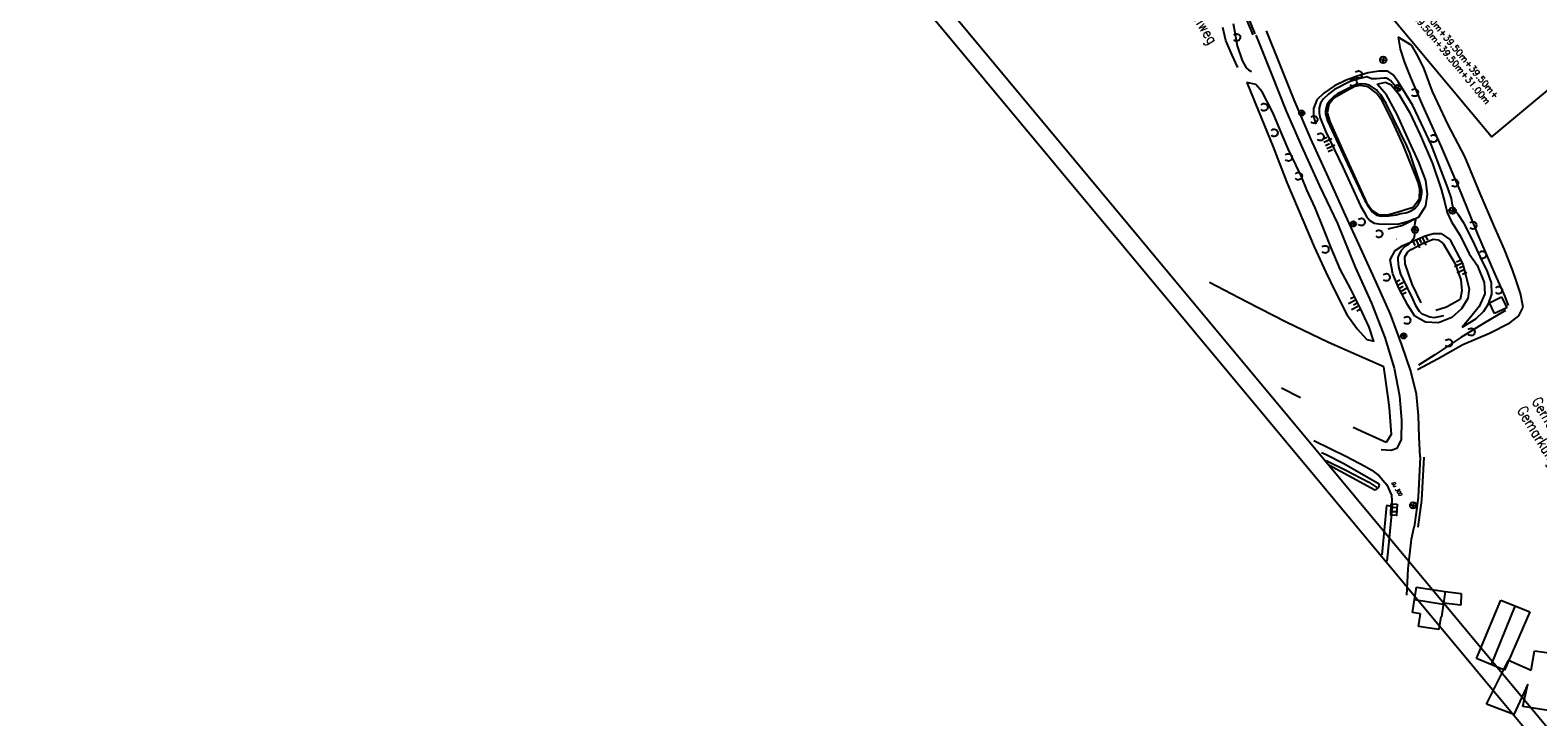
# Model space of a CAD drawing. Extents: x 448150 to 449332, y 437108 to 438384.
# Tile 1 of 159: x 448150 to 448571, y 437481 to 437673. Entities that reach past the tile are written whole.
import ezdxf

# ---------------------------------------------------------------- set-up
doc = ezdxf.new("R2010")
doc.units = 0
doc.header["$LTSCALE"] = 2
doc.header["$MEASUREMENT"] = 0
doc.linetypes.add('AUSGEZOGEN', pattern=[0])
doc.layers.get('0').update_dxf_attribs({"linetype": 'AUSGEZOGEN'})
for name, color, linetype in [('BW-SCHRIFT', 250, 'AUSGEZOGEN'), ('DB-Andere_Planer', 15, 'CONTINUOUS'), ('DB-Bestand', 8, 'CONTINUOUS'), ('DB-LS-Waende', 15, 'CONTINUOUS'), ('DB-Wege', 15, 'CONTINUOUS'), ('Planeinteilung', 250, 'CONTINUOUS'), ('RAHMEN', 7, 'AUSGEZOGEN')]:
    doc.layers.add(name, color=color, linetype=linetype)
doc.styles.add('ROMANS', font='romans.shx', dxfattribs={"width": 0.8})

# ---------------------------------------------------------------- blocks, each defined once
blk = doc.blocks.new('PRIM_AC1_52')
at = {"layer": 'DB-Bestand', "color": 253, "linetype": 'Continuous'}
for points in [[(413.3, 288.98), (413.47, 291.44)], [(415.19, 288.85), (415.36, 291.31)], [(412.3, 289.05), (412.39, 290.36)], [(414.24, 288.91), (414.33, 290.23)], [(416.13, 288.79), (416.22, 290.1)]]:
    blk.add_lwpolyline(points, dxfattribs=at)
blk = doc.blocks.new('PRIM_AC1_53')
at = {"layer": 'DB-Bestand', "color": 253, "linetype": 'Continuous'}
for points in [[(416.55, 307.83), (416.41, 306.52)], [(417.49, 307.73), (417.23, 305.28)], [(418.43, 307.62), (418.29, 306.31)], [(419.38, 307.52), (419.11, 305.07)], [(420.37, 307.41), (420.22, 306.1)]]:
    blk.add_lwpolyline(points, dxfattribs=at)
blk = doc.blocks.new('PRIM_AC1_54')
at = {"layer": 'DB-Bestand', "color": 253, "linetype": 'Continuous'}
for points in [[(405.16, 300.12), (407.6, 299.77)], [(405.3, 301.06), (406.6, 300.87)], [(405.43, 301.99), (407.87, 301.64)], [(405.58, 302.98), (406.88, 302.79)], [(405.03, 299.18), (406.33, 298.99)]]:
    blk.add_lwpolyline(points, dxfattribs=at)
blk = doc.blocks.new('PRIM_AC1_56')
at = {"layer": 'DB-Bestand', "color": 253, "linetype": 'Continuous'}
for points in [[(367.45, 292.51), (367.61, 293.82)], [(368.44, 292.39), (368.73, 294.84)], [(369.38, 292.28), (369.54, 293.59)], [(370.32, 292.17), (370.61, 294.62)], [(371.26, 292.06), (371.42, 293.37)]]:
    blk.add_lwpolyline(points, dxfattribs=at)
blk = doc.blocks.new('PRIM_AC1_57')
at = {"layer": 'DB-Bestand', "color": 253, "linetype": 'Continuous'}
for points in [[(409.82, 277.14), (409.72, 275.82)], [(410.77, 277.06), (410.58, 274.61)], [(411.71, 276.99), (411.61, 275.68)], [(412.65, 276.92), (412.47, 274.46)], [(413.65, 276.84), (413.55, 275.53)]]:
    blk.add_lwpolyline(points, dxfattribs=at)
blk = doc.blocks.new('PRIM_A79_96')
at = {"layer": 'DB-Bestand', "color": 253, "linetype": 'Continuous'}
for points in [[(402.87, 313.69), (404.16, 312.43)], [(402.88, 312.41), (404.15, 313.7)]]:
    blk.add_lwpolyline(points, dxfattribs=at)
blk.add_circle((403.52, 313.06), 0.9, dxfattribs=at)
blk = doc.blocks.new('PRIM_A79_97')
at = {"layer": 'DB-Bestand', "color": 253, "linetype": 'Continuous'}
for points in [[(365.63, 318.59), (366.91, 317.33)], [(365.64, 317.31), (366.9, 318.6)]]:
    blk.add_lwpolyline(points, dxfattribs=at)
blk.add_circle((366.27, 317.96), 0.9, dxfattribs=at)
blk = doc.blocks.new('PRIM_A79_98')
at = {"layer": 'DB-Bestand', "color": 253, "linetype": 'Continuous'}
for points in [[(356.76, 319.23), (358.05, 317.97)], [(356.77, 317.96), (358.03, 319.24)]]:
    blk.add_lwpolyline(points, dxfattribs=at)
blk.add_circle((357.4, 318.6), 0.9, dxfattribs=at)
blk = doc.blocks.new('PRIM_A79_99')
at = {"layer": 'DB-Bestand', "color": 253, "linetype": 'Continuous'}
for points in [[(401.97, 301.95), (403.26, 300.69)], [(401.98, 300.68), (403.25, 301.96)]]:
    blk.add_lwpolyline(points, dxfattribs=at)
blk.add_circle((402.62, 301.32), 0.9, dxfattribs=at)
blk = doc.blocks.new('PRIM_A79_107')
at = {"layer": 'DB-Bestand', "color": 253, "linetype": 'Continuous'}
for points in [[(467.51, 261.25), (468.79, 259.99)], [(467.52, 259.98), (468.78, 261.26)]]:
    blk.add_lwpolyline(points, dxfattribs=at)
blk.add_circle((468.15, 260.62), 0.9, dxfattribs=at)
blk = doc.blocks.new('PRIM_AJ7_168')
at = {"layer": 'DB-Bestand', "color": 253, "linetype": 'Continuous'}
for points in [[(465.47, 256.95), (468.12, 255.13), (467.2, 253.81), (464.56, 255.63), (465.47, 256.95)], [(466.35, 256.34), (465.44, 255.02)], [(466.32, 254.41), (467.23, 255.74)]]:
    blk.add_lwpolyline(points, dxfattribs=at)
blk = doc.blocks.new('PRIM_A61_170')
at = {"layer": 'DB-Bestand', "color": 253, "linetype": 'Continuous'}
for p, q in [((425.66, 283.5), (426.94, 282.72)), ((426.69, 283.75), (425.91, 282.47))]:
    blk.add_line(p, q, dxfattribs=at)
blk.add_circle((426.3, 283.11), 0.75, dxfattribs=at)
blk = doc.blocks.new('PRIM_A61_171')
at = {"layer": 'DB-Bestand', "color": 253, "linetype": 'Continuous'}
for p, q in [((391.59, 287.87), (392.87, 287.09)), ((392.62, 288.12), (391.84, 286.84))]:
    blk.add_line(p, q, dxfattribs=at)
blk.add_circle((392.23, 287.48), 0.75, dxfattribs=at)
blk = doc.blocks.new('PRIM_A61_172')
at = {"layer": 'DB-Bestand', "color": 253, "linetype": 'Continuous'}
for p, q in [((357.56, 291.76), (358.84, 290.98)), ((358.59, 292.01), (357.81, 290.73))]:
    blk.add_line(p, q, dxfattribs=at)
blk.add_circle((358.2, 291.37), 0.75, dxfattribs=at)
blk = doc.blocks.new('PRIM_A65_206')
at = {"layer": 'DB-Bestand', "color": 253, "linetype": 'Continuous'}
blk.add_lwpolyline([(434.23, 299.46, -0.69108), (435.75, 300.64, -0.691081), (435.39, 298.75)], format="xyb", dxfattribs=at)
blk = doc.blocks.new('PRIM_A65_207')
at = {"layer": 'DB-Bestand', "color": 253, "linetype": 'Continuous'}
blk.add_lwpolyline([(433.54, 292.45, -0.69108), (435.06, 293.63, -0.691081), (434.7, 291.74)], format="xyb", dxfattribs=at)
blk = doc.blocks.new('PRIM_A65_208')
at = {"layer": 'DB-Bestand', "color": 253, "linetype": 'Continuous'}
blk.add_lwpolyline([(428.28, 312.14, -0.69108), (429.8, 313.32, -0.69108), (429.44, 311.43)], format="xyb", dxfattribs=at)
blk = doc.blocks.new('PRIM_A65_209')
at = {"layer": 'DB-Bestand', "color": 253, "linetype": 'Continuous'}
blk.add_lwpolyline([(417.49, 313.46, -0.69108), (419.01, 314.64, -0.69108), (418.65, 312.75)], format="xyb", dxfattribs=at)
blk = doc.blocks.new('PRIM_A65_210')
at = {"layer": 'DB-Bestand', "color": 253, "linetype": 'Continuous'}
blk.add_lwpolyline([(409.02, 315.45, -0.69108), (410.54, 316.63, -0.691081), (410.18, 314.74)], format="xyb", dxfattribs=at)
blk = doc.blocks.new('PRIM_A65_211')
at = {"layer": 'DB-Bestand', "color": 253, "linetype": 'Continuous'}
blk.add_lwpolyline([(396.28, 317.3, -0.69108), (397.8, 318.48, -0.69108), (397.44, 316.59)], format="xyb", dxfattribs=at)
blk = doc.blocks.new('PRIM_A65_212')
at = {"layer": 'DB-Bestand', "color": 253, "linetype": 'Continuous'}
blk.add_lwpolyline([(382.57, 318.8, -0.69108), (384.09, 319.98, -0.69108), (383.73, 318.09)], format="xyb", dxfattribs=at)
blk = doc.blocks.new('PRIM_A65_213')
at = {"layer": 'DB-Bestand', "color": 253, "linetype": 'Continuous'}
blk.add_lwpolyline([(368.82, 320.95, -0.69108), (370.34, 322.13, -0.69108), (369.98, 320.24)], format="xyb", dxfattribs=at)
blk = doc.blocks.new('PRIM_A65_214')
at = {"layer": 'DB-Bestand', "color": 253, "linetype": 'Continuous'}
blk.add_lwpolyline([(356.33, 310.19, -0.69108), (357.85, 311.37, -0.691081), (357.49, 309.48)], format="xyb", dxfattribs=at)
blk = doc.blocks.new('PRIM_A65_215')
at = {"layer": 'DB-Bestand', "color": 253, "linetype": 'Continuous'}
blk.add_lwpolyline([(357.4, 307.78, -0.69108), (358.92, 308.96, -0.69108), (358.56, 307.07)], format="xyb", dxfattribs=at)
blk = doc.blocks.new('PRIM_A65_216')
at = {"layer": 'DB-Bestand', "color": 253, "linetype": 'Continuous'}
blk.add_lwpolyline([(360.55, 293.02, -0.691081), (362.07, 294.2, -0.691081), (361.71, 292.31)], format="xyb", dxfattribs=at)
blk = doc.blocks.new('PRIM_A65_217')
at = {"layer": 'DB-Bestand', "color": 253, "linetype": 'Continuous'}
blk.add_lwpolyline([(365.62, 291.98, -0.691081), (367.14, 293.16, -0.691081), (366.78, 291.27)], format="xyb", dxfattribs=at)
blk = doc.blocks.new('PRIM_A65_218')
at = {"layer": 'DB-Bestand', "color": 253, "linetype": 'Continuous'}
blk.add_lwpolyline([(397.33, 291.84, -0.691081), (398.85, 293.02, -0.691081), (398.49, 291.13)], format="xyb", dxfattribs=at)
blk = doc.blocks.new('PRIM_A65_219')
at = {"layer": 'DB-Bestand', "color": 253, "linetype": 'Continuous'}
blk.add_lwpolyline([(391.92, 289.35, -0.691081), (393.44, 290.53, -0.691081), (393.08, 288.64)], format="xyb", dxfattribs=at)
blk = doc.blocks.new('PRIM_A65_220')
at = {"layer": 'DB-Bestand', "color": 253, "linetype": 'Continuous'}
blk.add_lwpolyline([(408.78, 287.22, -0.69108), (410.3, 288.4, -0.69108), (409.94, 286.51)], format="xyb", dxfattribs=at)
blk = doc.blocks.new('PRIM_A65_221')
at = {"layer": 'DB-Bestand', "color": 253, "linetype": 'Continuous'}
blk.add_lwpolyline([(422.06, 285.83, -0.69108), (423.58, 287.01, -0.69108), (423.22, 285.12)], format="xyb", dxfattribs=at)
blk = doc.blocks.new('PRIM_A65_222')
at = {"layer": 'DB-Bestand', "color": 253, "linetype": 'Continuous'}
blk.add_lwpolyline([(393.16, 276.69, -0.69108), (394.68, 277.87, -0.69108), (394.32, 275.98)], format="xyb", dxfattribs=at)
blk = doc.blocks.new('PRIM_A65_223')
at = {"layer": 'DB-Bestand', "color": 253, "linetype": 'Continuous'}
blk.add_lwpolyline([(371.81, 281.02, -0.69108), (373.33, 282.2, -0.691081), (372.97, 280.31)], format="xyb", dxfattribs=at)
blk = doc.blocks.new('PRIM_A65_224')
at = {"layer": 'DB-Bestand', "color": 253, "linetype": 'Continuous'}
blk.add_lwpolyline([(365.86, 281.38, -0.69108), (367.38, 282.56, -0.691081), (367.02, 280.67)], format="xyb", dxfattribs=at)
blk = doc.blocks.new('PRIM_A65_225')
at = {"layer": 'DB-Bestand', "color": 253, "linetype": 'Continuous'}
blk.add_lwpolyline([(350.32, 282.92, -0.691081), (351.84, 284.1, -0.691081), (351.48, 282.21)], format="xyb", dxfattribs=at)
blk = doc.blocks.new('PRIM_A65_226')
at = {"layer": 'DB-Bestand', "color": 253, "linetype": 'Continuous'}
blk.add_lwpolyline([(357.92, 281.58, -0.69108), (359.44, 282.76, -0.69108), (359.08, 280.87)], format="xyb", dxfattribs=at)
blk = doc.blocks.new('PRIM_A65_227')
at = {"layer": 'DB-Bestand', "color": 253, "linetype": 'Continuous'}
blk.add_lwpolyline([(329.69, 286.59, -0.69108), (331.21, 287.76, -0.69108), (330.85, 285.87)], format="xyb", dxfattribs=at)
blk = doc.blocks.new('1135594')
blk.add_line((0, 0), (1135, 0))
at = {"layer": 'RAHMEN'}
blk.add_line((25, 5), (950, 5), dxfattribs=at)

msp = doc.modelspace()

# ---------------------------------------------------------------- linework, layer by layer
at = {"layer": 'BW-SCHRIFT'}
msp.add_lwpolyline([(448546.58, 437714.25), (448586.35, 437666.47), (448558.43, 437643.24), (448518.67, 437691.02)], close=True, dxfattribs=at)
at = {"layer": 'DB-Andere_Planer', "linetype": 'Continuous'}
for p, q in [((448487.6, 437681.63), (448491.69, 437671.76)), ((448492.38, 437672.04), (448488.57, 437681.25))]:
    msp.add_line(p, q, dxfattribs=at)
at = {"layer": 'DB-Bestand', "linetype": 'Continuous'}
for p, q in [((448486.23, 437674.98), (448486.64, 437672.42)), ((448484.15, 437670.19), (448483.31, 437673.84)), ((448486.64, 437672.42), (448487.27, 437668.75)), ((448492.49, 437671.67), (448493.32, 437669.66)), ((448499.17, 437663.86), (448495.51, 437672.92)), ((448536.17, 437668.84), (448532.34, 437671.17)), ((448532.34, 437671.17), (448532.94, 437667.8)), ((448485.87, 437666.12), (448484.15, 437670.19)), ((448487.27, 437668.75), (448488.68, 437664.65)), ((448493.32, 437669.66), (448496.87, 437660.78)), ((448532.94, 437667.8), (448534.13, 437664.02)), ((448537.58, 437666.37), (448536.17, 437668.84)), ((448487.45, 437662.68), (448485.87, 437666.12)), ((448488.68, 437664.65), (448489.78, 437662.55)), ((448489.78, 437662.55), (448490.52, 437661.96)), ((448503.23, 437653.58), (448499.17, 437663.86)), ((448534.13, 437664.02), (448535.74, 437659.86)), ((448539.45, 437662.76), (448537.58, 437666.37)), ((448541.93, 437655.91), (448539.45, 437662.76)), ((448492.5, 437657.92), (448490.04, 437658.46)), ((448490.04, 437658.46), (448493.29, 437650.46)), ((448490.52, 437661.96), (448491.3, 437661.57)), ((448496.87, 437660.78), (448501.05, 437650.39)), ((448518.9, 437658.7), (448514.5, 437656.5)), ((448517.8, 437659.13), (448514.54, 437657.54)), ((448520.84, 437660.26), (448517.8, 437659.13)), ((448520.9, 437659.4), (448518.9, 437658.7)), ((448521.8, 437658.1), (448520.4, 437657.8)), ((448523.95, 437661.15), (448520.84, 437660.26)), ((448523.6, 437660), (448520.9, 437659.4)), ((448523.2, 437658), (448521.8, 437658.1)), ((448524.9, 437659.5), (448523.6, 437660)), ((448526.98, 437661.6), (448523.95, 437661.15)), ((448526.3, 437659.5), (448524.9, 437659.5)), ((448528.3, 437659.7), (448526.3, 437659.5)), ((448526.43, 437658.02), (448528.79, 437658.57)), ((448529.46, 437661.58), (448526.98, 437661.6)), ((448529, 437659.7), (448528.3, 437659.7)), ((448528.79, 437658.57), (448530.37, 437657.83)), ((448529.6, 437659.4), (448529, 437659.7)), ((448530.92, 437660.58), (448529.46, 437661.58)), ((448530.2, 437659), (448529.6, 437659.4)), ((448532.5, 437656.2), (448530.2, 437659)), ((448532.38, 437658.61), (448530.92, 437660.58)), ((448533.75, 437656.41), (448532.38, 437658.61)), ((448535.74, 437659.86), (448539.15, 437652.01)), ((448494.26, 437655.81), (448492.5, 437657.92)), ((448495.78, 437652.92), (448494.26, 437655.81)), ((448511.55, 437655.47), (448509.58, 437653.63)), ((448512.9, 437655.3), (448511.4, 437653.8)), ((448514.54, 437657.54), (448511.55, 437655.47)), ((448514.5, 437656.5), (448512.9, 437655.3)), ((448514.31, 437654.07), (448512.91, 437652.28)), ((448514.3, 437654.5), (448513.3, 437653.5)), ((448515.4, 437655.3), (448514.3, 437654.5)), ((448517.83, 437656.06), (448514.31, 437654.07)), ((448516.7, 437655.9), (448515.4, 437655.3)), ((448520.4, 437657.8), (448516.7, 437655.9)), ((448520.24, 437657.36), (448517.83, 437656.06)), ((448521.75, 437657.6), (448520.24, 437657.36)), ((448523.97, 437657.24), (448521.75, 437657.6)), ((448524.3, 437657.7), (448523.2, 437658)), ((448526.3, 437655.44), (448523.97, 437657.24)), ((448526.4, 437656.3), (448524.3, 437657.7)), ((448527.84, 437653.35), (448526.3, 437655.44)), ((448526.6, 437656), (448526.4, 437656.3)), ((448529.05, 437654.95), (448526.43, 437658.02)), ((448527.5, 437655), (448526.6, 437656)), ((448529, 437652.6), (448527.5, 437655)), ((448532.03, 437649.51), (448529.05, 437654.95)), ((448530.37, 437657.83), (448532.53, 437655.14)), ((448532.53, 437655.14), (448535.53, 437650.18)), ((448536.42, 437652.04), (448533.75, 437656.41)), ((448546.34, 437646.59), (448541.93, 437655.91)), ((448493.29, 437650.46), (448497.32, 437640.65)), ((448497.34, 437649.82), (448495.78, 437652.92)), ((448498.92, 437646.08), (448497.34, 437649.82)), ((448501.05, 437650.39), (448505.32, 437640.65)), ((448507.94, 437642.66), (448503.23, 437653.58)), ((448509.58, 437653.63), (448508.64, 437651.17)), ((448508.64, 437651.17), (448508.68, 437648.89)), ((448510.6, 437652.7), (448510.2, 437651.4)), ((448510.2, 437651.4), (448510.2, 437650)), ((448510.2, 437650), (448510.4, 437648.7)), ((448511.4, 437653.8), (448510.6, 437652.7)), ((448512.1, 437651.1), (448512, 437650.4)), ((448512, 437650.4), (448512, 437649.7)), ((448512, 437649.7), (448512.6, 437647.7)), ((448512.5, 437652.4), (448512.1, 437651.1)), ((448512.91, 437652.28), (448512.46, 437649.99)), ((448512.46, 437649.99), (448513.23, 437647.51)), ((448513.3, 437653.5), (448512.5, 437652.4)), ((448530.85, 437647.34), (448527.82, 437653.34)), ((448534.8, 437640.7), (448529, 437652.6)), ((448535.53, 437650.18), (448538.53, 437643.83)), ((448538.8, 437647.09), (448536.42, 437652.04)), ((448539.15, 437652.01), (448544.34, 437640.4)), ((448501.59, 437639.84), (448498.92, 437646.08)), ((448508.68, 437648.89), (448509.34, 437646.79)), ((448510.4, 437648.7), (448512, 437644.8)), ((448512.6, 437647.7), (448518.2, 437635.7)), ((448513.23, 437647.51), (448517.02, 437638.92)), ((448533.75, 437641.01), (448530.85, 437647.34)), ((448534.93, 437643.05), (448532.03, 437649.51)), ((448541.65, 437640.87), (448538.8, 437647.09)), ((448550.94, 437637.76), (448546.34, 437646.59)), ((448512.82, 437631.86), (448507.94, 437642.66)), ((448512, 437644.8), (448516.9, 437634.7)), ((448538.15, 437636.19), (448534.93, 437643.05)), ((448538.53, 437643.83), (448541.93, 437635.78)), ((448497.32, 437640.65), (448501.21, 437630.45)), ((448503.75, 437635.36), (448501.59, 437639.84)), ((448505.32, 437640.65), (448510.24, 437629.7)), ((448517.02, 437638.92), (448523.5, 437624.85)), ((448537.92, 437630.53), (448533.75, 437641.01)), ((448535.6, 437638.8), (448534.8, 437640.7)), ((448538.5, 437630.2), (448535.6, 437638.8)), ((448544.38, 437633.83), (448541.65, 437640.87)), ((448544.34, 437640.4), (448549.84, 437627.56)), ((448555.3, 437627.4), (448550.94, 437637.76)), ((448505.23, 437632.35), (448503.75, 437635.36)), ((448516.9, 437634.7), (448521.8, 437623.9)), ((448518.2, 437635.7), (448522.9, 437625.6)), ((448540.03, 437630.99), (448538.15, 437636.19)), ((448541.93, 437635.78), (448544.36, 437628.57)), ((448546.25, 437629), (448544.38, 437633.83)), ((448501.21, 437630.45), (448504.4, 437622.98)), ((448506.8, 437628.43), (448505.23, 437632.35)), ((448510.24, 437629.7), (448515.34, 437618.97)), ((448517.6, 437621.34), (448512.82, 437631.86)), ((448538.44, 437628.59), (448537.92, 437630.53)), ((448538.32, 437625.95), (448538.44, 437628.59)), ((448539, 437628.2), (448538.5, 437630.2)), ((448540.56, 437627.18), (448540.03, 437630.99)), ((448544.36, 437628.57), (448545.35, 437624.8)), ((448547.28, 437625.94), (448546.25, 437629)), ((448509.13, 437623.32), (448506.8, 437628.43)), ((448522.9, 437625.6), (448523.9, 437623.8)), ((448523.49, 437624.84), (448525.01, 437622.69)), ((448536.54, 437623.51), (448538.32, 437625.95)), ((448537.9, 437624.3), (448538.6, 437625.5)), ((448538.6, 437625.5), (448539, 437627.5)), ((448539, 437627.5), (448539, 437628.2)), ((448540.1, 437623.91), (448540.56, 437627.18)), ((448545.35, 437624.8), (448546.02, 437622.03)), ((448547.53, 437624.13), (448547.28, 437625.94)), ((448549.84, 437627.56), (448554.57, 437615.95)), ((448559.28, 437618.02), (448555.3, 437627.4)), ((448504.4, 437622.98), (448508.83, 437612.48)), ((448511.44, 437617.57), (448509.13, 437623.32)), ((448522.39, 437610.91), (448517.6, 437621.34)), ((448521.8, 437623.9), (448522.8, 437622.1)), ((448522.8, 437622.1), (448523.5, 437620.9)), ((448523.5, 437620.9), (448524.4, 437619.8)), ((448523.9, 437623.8), (448525.2, 437622.1)), ((448525.01, 437622.69), (448526.94, 437621.42)), ((448525.2, 437622.1), (448526.3, 437621.3)), ((448526.3, 437621.3), (448527.6, 437621)), ((448526.94, 437621.42), (448529.71, 437621.46)), ((448527.6, 437621), (448529.7, 437621.1)), ((448529.7, 437621.1), (448531.8, 437621.4)), ((448529.71, 437621.46), (448532.61, 437622.29)), ((448531.8, 437621.4), (448533.1, 437621.8)), ((448532.61, 437622.29), (448536.54, 437623.51)), ((448533.1, 437621.8), (448534.5, 437622)), ((448533.32, 437618.39), (448538.16, 437620.84)), ((448534.5, 437622), (448535.8, 437622.4)), ((448535.2, 437619.6), (448536.7, 437620.3)), ((448535.8, 437622.4), (448537, 437623.2)), ((448536.7, 437620.3), (448537.2, 437620.3)), ((448537, 437623.2), (448537.9, 437624.3)), ((448537.2, 437620.3), (448537.2, 437619.9)), ((448538.16, 437620.84), (448540.1, 437623.91)), ((448546.02, 437622.03), (448547.27, 437619.43)), ((448548.05, 437622.71), (448547.53, 437624.13)), ((448549.23, 437621.42), (448548.05, 437622.71)), ((448550.83, 437618.95), (448549.23, 437621.42)), ((448513.56, 437612.19), (448511.44, 437617.57)), ((448515.34, 437618.97), (448520.28, 437606.79)), ((448524.4, 437619.8), (448525.6, 437619.1)), ((448525.6, 437619.1), (448526.9, 437618.9)), ((448526.9, 437618.9), (448529.7, 437618.8)), ((448529.54, 437617.46), (448533.32, 437618.39)), ((448529.7, 437618.8), (448532.5, 437618.9)), ((448532.5, 437618.9), (448535.2, 437619.6)), ((448537, 437619.3), (448536.9, 437618.2)), ((448536.9, 437618.2), (448536.9, 437617)), ((448536.9, 437617), (448536.9, 437615.8)), ((448537.2, 437619.9), (448537, 437619.3)), ((448539.86, 437615.49), (448542.2, 437616.16)), ((448542.2, 437616.16), (448544.33, 437616.16)), ((448544.33, 437616.16), (448546.78, 437614.45)), ((448547.27, 437619.43), (448549.66, 437615.66)), ((448553.25, 437614.19), (448550.83, 437618.95)), ((448554.57, 437615.95), (448559.4, 437604.78)), ((448562.09, 437611.7), (448559.28, 437618.02)), ((448508.83, 437612.48), (448512.12, 437605.35)), ((448516.09, 437606.2), (448513.56, 437612.19)), ((448531.52, 437611.39), (448533.67, 437612.82)), ((448534.1, 437612.4), (448533.2, 437611.4)), ((448533.67, 437612.82), (448536.27, 437613.97)), ((448535.1, 437613), (448534.1, 437612.4)), ((448535.07, 437611.03), (448536.03, 437611.75)), ((448536, 437613.8), (448535.1, 437613)), ((448536.7, 437614.8), (448536, 437613.8)), ((448536.01, 437611.74), (448538.94, 437613.25)), ((448536.27, 437613.97), (448539.86, 437615.49)), ((448536.9, 437615.8), (448536.7, 437614.8)), ((448538.94, 437613.25), (448542.1, 437614.55)), ((448542.1, 437614.55), (448543.51, 437614.42)), ((448543.51, 437614.42), (448544.96, 437613.42)), ((448544.96, 437613.42), (448548.25, 437607.65)), ((448546.78, 437614.45), (448550.46, 437607.58)), ((448549.66, 437615.66), (448552.21, 437610.44)), ((448555.34, 437609.57), (448553.25, 437614.19)), ((448564.34, 437605.97), (448562.09, 437611.7)), ((448526.14, 437602.55), (448522.39, 437610.91)), ((448530.12, 437608.83), (448531.52, 437611.39)), ((448530.87, 437604.84), (448530.12, 437608.83)), ((448532.5, 437610.2), (448532.2, 437609.5)), ((448532.2, 437609.5), (448532.2, 437608.8)), ((448532.2, 437608.8), (448532.4, 437606.8)), ((448533.2, 437611.4), (448532.5, 437610.2)), ((448534.2, 437609.63), (448535.07, 437611.03)), ((448534.31, 437607.66), (448534.2, 437609.63)), ((448536.28, 437602), (448534.31, 437607.66)), ((448548.25, 437607.65), (448549.88, 437603.18)), ((448550.46, 437607.58), (448552.19, 437600.66)), ((448552.21, 437610.44), (448554.45, 437607.33)), ((448557.35, 437605.53), (448555.34, 437609.57)), ((448512.12, 437605.35), (448514.82, 437599.75)), ((448519.1, 437600.58), (448516.09, 437606.2)), ((448520.28, 437606.79), (448524.87, 437596.66)), ((448532.52, 437600.84), (448530.87, 437604.84)), ((448532.4, 437606.8), (448533, 437604.8)), ((448533, 437604.8), (448536.3, 437597.9)), ((448554.45, 437607.33), (448556.42, 437602.5)), ((448558.42, 437602.37), (448557.35, 437605.53)), ((448559.4, 437604.78), (448562.19, 437598.58)), ((448565.48, 437602.78), (448564.34, 437605.97)), ((448479.57, 437602.54), (448489.89, 437597.15)), ((448514.82, 437599.75), (448517.97, 437593.47)), ((448521.72, 437595.39), (448519.1, 437600.58)), ((448530.17, 437593.57), (448526.14, 437602.55)), ((448535.02, 437596.07), (448532.52, 437600.84)), ((448538.78, 437596.73), (448536.28, 437602)), ((448550.15, 437600.08), (448549.66, 437597.72)), ((448549.88, 437603.18), (448550.15, 437600.08)), ((448552.19, 437600.66), (448551.81, 437597.94)), ((448556.54, 437599.32), (448554.99, 437595.74)), ((448556.42, 437602.5), (448556.54, 437599.32)), ((448557.56, 437596.49), (448558.52, 437599.18)), ((448558.52, 437599.18), (448558.42, 437602.37)), ((448566.59, 437599.41), (448565.48, 437602.78)), ((448567.26, 437595.53), (448566.59, 437599.41)), ((448489.89, 437597.15), (448501.02, 437591.44)), ((448524.23, 437589.92), (448521.72, 437595.39)), ((448524.87, 437596.66), (448528.64, 437587.02)), ((448537.03, 437593), (448535.02, 437596.07)), ((448536.3, 437597.9), (448537.2, 437596)), ((448537.2, 437596), (448538.2, 437594.4)), ((448545.81, 437595.57), (448542.89, 437594.64)), ((448549.66, 437597.72), (448545.81, 437595.57)), ((448550.04, 437595.08), (448547.34, 437592.68)), ((448551.81, 437597.94), (448550.04, 437595.08)), ((448554.99, 437595.74), (448552.67, 437592.89)), ((448556.34, 437594.42), (448557.56, 437596.49)), ((448557.86, 437596.81), (448561.21, 437598.4)), ((448559.3, 437593.77), (448557.86, 437596.81)), ((448562.71, 437595.39), (448559.3, 437593.77)), ((448561.21, 437598.4), (448562.71, 437595.39)), ((448562.19, 437598.58), (448563.11, 437596.04)), ((448566.05, 437593.16), (448567.26, 437595.53)), ((448501.02, 437591.44), (448512.84, 437585.78)), ((448517.97, 437593.47), (448520.87, 437589.53)), ((448533.39, 437584.99), (448530.17, 437593.57)), ((448540.01, 437591.33), (448537.03, 437593)), ((448538.2, 437594.4), (448538.9, 437593.8)), ((448538.9, 437593.8), (448541.2, 437592.8)), ((448543.62, 437591.15), (448540.01, 437591.33)), ((448541.2, 437592.8), (448542.4, 437592.7)), ((448542.4, 437592.7), (448543.8, 437592.9)), ((448547.34, 437592.68), (448543.62, 437591.15)), ((448543.8, 437592.9), (448545.1, 437593.2)), ((448545.1, 437593.2), (448545.11, 437593.21)), ((448556.17, 437590.97), (448549.83, 437587.03)), ((448552.67, 437592.89), (448550.23, 437589.93)), ((448550.23, 437589.93), (448554.09, 437592.26)), ((448554.09, 437592.26), (448556.34, 437594.42)), ((448562.4, 437594.6), (448556.17, 437590.97)), ((448557.86, 437588.28), (448563.57, 437591.18)), ((448563.57, 437591.18), (448566.05, 437593.16)), ((448520.87, 437589.53), (448523.53, 437586.49)), ((448523.53, 437586.49), (448525.61, 437585.99)), ((448525.57, 437585.98), (448524.23, 437589.92)), ((448528.64, 437587.02), (448531.18, 437578.48)), ((448549.83, 437587.03), (448542.59, 437582.2)), ((448550.45, 437585.14), (448557.86, 437588.28)), ((448512.84, 437585.78), (448522.99, 437581.26)), ((448535.9, 437577.64), (448533.39, 437584.99)), ((448542.59, 437582.2), (448537.99, 437579.34)), ((448543.49, 437581.19), (448550.45, 437585.14)), ((448522.99, 437581.26), (448528.33, 437578.91)), ((448528.25, 437578.89), (448529.44, 437570.25)), ((448531.18, 437578.48), (448532.72, 437570.75)), ((448537.78, 437578.07), (448543.49, 437581.19)), ((448537.44, 437571.22), (448535.9, 437577.64)), ((448499.75, 437572.93), (448505.01, 437570.24)), ((448529.44, 437570.25), (448529.83, 437567.33)), ((448532.72, 437570.75), (448533.29, 437563.81)), ((448537.98, 437565.27), (448537.44, 437571.22)), ((448529.83, 437567.33), (448530.35, 437559.93)), ((448523.16, 437560.32), (448519.79, 437561.84)), ((448533.29, 437563.81), (448533.16, 437558.49)), ((448538.18, 437559.15), (448537.98, 437565.27)), ((448508.75, 437558.23), (448517.87, 437553.73)), ((448529.02, 437557.67), (448523.16, 437560.32)), ((448530.35, 437559.93), (448529.02, 437557.67)), ((448533.16, 437558.49), (448531.96, 437555.98)), ((448538.5, 437553.64), (448538.18, 437559.15)), ((448512.2, 437554.2), (448510.85, 437554.8)), ((448517.1, 437551.7), (448512.2, 437554.2)), ((448517.87, 437553.73), (448522.98, 437551.01)), ((448530.38, 437555.44), (448527.54, 437555.59)), ((448531.96, 437555.98), (448530.38, 437555.44)), ((448512.19, 437552.61), (448517.74, 437549.92)), ((448512.94, 437551.39), (448518.4, 437548.4)), ((448527, 437546), (448517.1, 437551.7)), ((448517.74, 437549.92), (448524.1, 437546.59)), ((448522.98, 437551.01), (448524.94, 437549.88)), ((448524.94, 437549.88), (448526.98, 437548.38)), ((448518.4, 437548.4), (448525.8, 437544.4)), ((448524.1, 437546.59), (448526.37, 437545.1)), ((448525.8, 437544.4), (448526.2, 437544.5)), ((448526.2, 437544.5), (448526.6, 437544.8)), ((448526.6, 437544.8), (448526.9, 437545.2)), ((448526.9, 437545.2), (448527.1, 437545.7)), ((448526.98, 437548.38), (448529.19, 437545.77)), ((448527.1, 437545.7), (448527, 437546)), ((448529.19, 437545.77), (448530.49, 437542.88)), ((448529.11, 437540.05), (448527.75, 437526.19)), ((448530.64, 437539.75), (448529.11, 437540.05)), ((448530.49, 437542.88), (448530.63, 437539.69)), ((448530.63, 437539.69), (448529.53, 437528)), ((448536.07, 437530.64), (448536.81, 437534.08)), ((448529.53, 437528), (448529.21, 437524.44)), ((448535.18, 437522.27), (448536.07, 437530.64)), ((448534.79, 437514.91), (448535.18, 437522.27)), ((448536.33, 437510.07), (448537.51, 437517.14)), ((448537.51, 437517.14), (448545.47, 437515.98)), ((448545.47, 437515.98), (448544.42, 437508.84)), ((448545.47, 437515.97), (448550, 437515.43)), ((448550, 437515.43), (448549.82, 437512.11)), ((448536.93, 437513.67), (448544.94, 437512.37)), ((448549.82, 437512.11), (448544.99, 437512.73)), ((448554.27, 437497.22), (448561.06, 437513.52)), ((448558.41, 437495.5), (448565.09, 437511.89)), ((448561.06, 437513.52), (448569.12, 437510.25)), ((448538.6, 437509.74), (448536.33, 437510.07)), ((448538.07, 437506.11), (448538.6, 437509.74)), ((448544.24, 437508.87), (448543.72, 437505.28)), ((448544.42, 437508.84), (448544.24, 437508.87)), ((448569.12, 437510.25), (448562.09, 437493.97)), ((448543.72, 437505.28), (448538.07, 437506.11)), ((448569.58, 437493.94), (448570.45, 437499.33)), ((448570.45, 437499.33), (448575.86, 437498.56)), ((448562.09, 437493.97), (448554.27, 437497.22)), ((448557.09, 437484.42), (448563.24, 437496.74)), ((448563.24, 437496.74), (448569.58, 437493.94)), ((448568.62, 437490.01), (448564.69, 437481.53)), ((448567.22, 437483.78), (448568.62, 437490.01)), ((448564.69, 437481.53), (448557.09, 437484.42)), ((448574.96, 437482.56), (448567.22, 437483.78))]:
    msp.add_line(p, q, dxfattribs=at)
at = {"layer": 'DB-LS-Waende', "linetype": 'Continuous'}
msp.add_ellipse((458333.6, 443764.77), major_axis=(-6095.54, 9736.3), ratio=1, start_param=1.565716, end_param=1.574099, dxfattribs=at)
at = {"layer": 'DB-Wege', "linetype": 'Continuous'}
for p, q in [((448538.5, 437553.64), (448537.92, 437542.39)), ((448539.5, 437553.59), (448538.88, 437541.53)), ((448537.92, 437542.39), (448537.46, 437538.7)), ((448538.88, 437541.53), (448537.8, 437533.94)), ((448537.46, 437538.7), (448536.81, 437534.08))]:
    msp.add_line(p, q, dxfattribs=at)

# ---------------------------------------------------------------- block references
at = {"linetype": 'Continuous', "rotation": 301.4796983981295}
for name in ['PRIM_A65_227', 'PRIM_A79_98', 'PRIM_A65_215', 'PRIM_A65_214', 'PRIM_A79_97', 'PRIM_A65_213', 'PRIM_A65_225', 'PRIM_A61_172', 'PRIM_A65_226', 'PRIM_A65_216', 'PRIM_A65_217', 'PRIM_AC1_56', 'PRIM_A65_212', 'PRIM_A65_224', 'PRIM_A65_223', 'PRIM_A65_211', 'PRIM_A65_219', 'PRIM_A79_96', 'PRIM_A61_171', 'PRIM_A65_218', 'PRIM_A79_99', 'PRIM_AC1_54', 'PRIM_A65_210', 'PRIM_A65_222', 'PRIM_AC1_53', 'PRIM_A65_209', 'PRIM_A65_220', 'PRIM_AC1_52', 'PRIM_A65_208', 'PRIM_AC1_57', 'PRIM_A65_221', 'PRIM_A61_170', 'PRIM_A65_207', 'PRIM_A65_206', 'PRIM_AJ7_168', 'PRIM_A79_107']:
    msp.add_blockref(name, (448069.82, 437803.23), dxfattribs=at)
at = {"layer": 'Planeinteilung', "linetype": 'Continuous', "rotation": 309.7713901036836}
msp.add_blockref('1135594', (448149.7, 437980.02), dxfattribs=at)

# ---------------------------------------------------------------- texts
at = {"layer": 'BW-SCHRIFT', "style": 'ROMANS'}
for s, p in [('St.W.  31.00m+39.50m+39.50m+39.50m+', (448525.1, 437694.67)), ('39.50m+39.50m+39.50m+31.00m', (448529.35, 437685.18))]:
    msp.add_text(s, height=1.8, rotation=309.8054, dxfattribs=at).set_placement(p)
at = {"layer": 'DB-Bestand', "linetype": 'Continuous', "style": 'ROMANS'}
for s, height, rotation, oblique, width, p in [('Brettstubenweg', 3, 301.4797, 360, 0.8334, (448466.12, 437690.66)), ('392.00', 0.01, 301.4797, 0, 0.9, (448526.4, 437656.3)), ('393.00', 0.01, 301.4797, 360, 0.9, (448532.5, 437656.2)), ('393.50', 0.01, 301.4797, 0, 0.9, (448531.9, 437614.6)), ('Gemeinde Greding', 3, 301.4797, 360, 0.8337, (448569.54, 437569.19)), ('Gemarkung Grosshöbing', 3, 301.4797, 0, 0.8337, (448565.44, 437566.68)), ('Du 300', 0.958, 301.5, 16.6992, 0.730821, (448530.41, 437546.34))]:
    msp.add_text(s, height=height, rotation=rotation, dxfattribs=dict(at, oblique=oblique, width=width)).set_placement(p)

doc.saveas('drawing.dxf')
